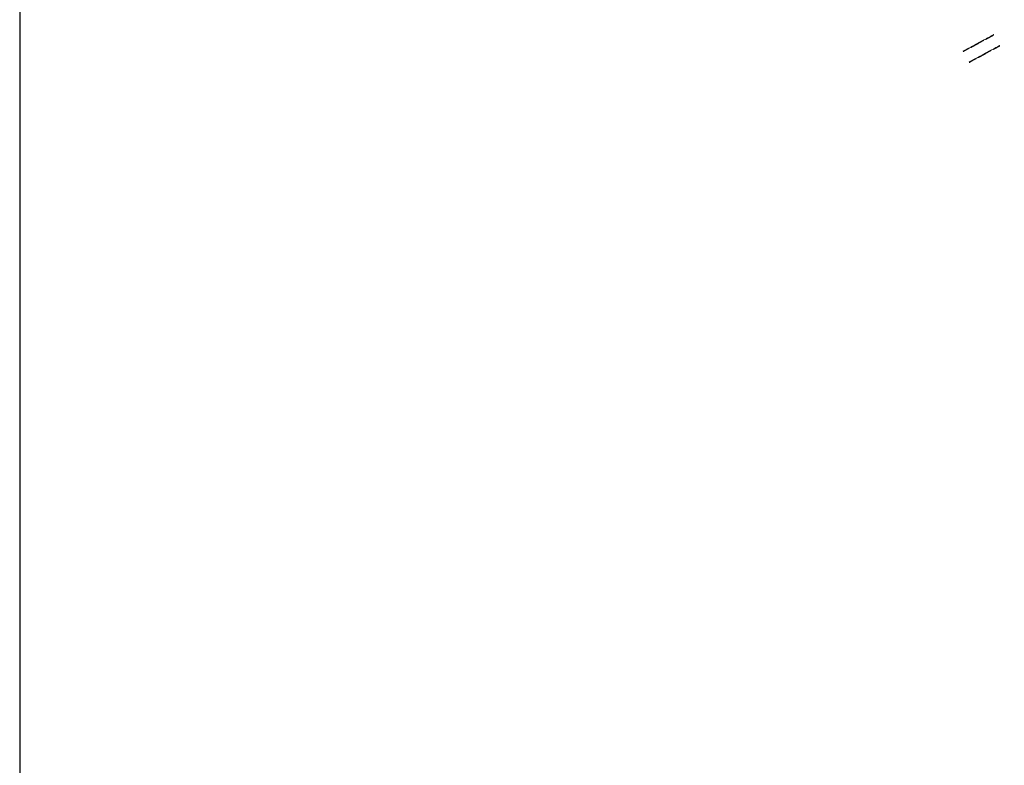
# Model space of a CAD drawing. Header units: feet. Extents: x 2255000 to 2274811, y 288595 to 315000.
# Tile 2 of 13: x 2255000 to 2257584, y 303417 to 305373. Entities that reach past the tile are written whole.
import ezdxf

# ---------------------------------------------------------------- set-up
doc = ezdxf.new("R2010")
doc.units = ezdxf.units.FT
doc.header["$MEASUREMENT"] = 0
doc.linetypes.add('OhDOT_USTN1', pattern=[0.055, 0.014, -0.041])
doc.layers.add('0_Mview', color=7, linetype='Continuous', plot=False)
doc.layers.add('PV_X_Curb', color=120, linetype='OhDOT_USTN1')

msp = doc.modelspace()

# ---------------------------------------------------------------- linework, layer by layer
at = {"layer": '0_Mview'}
msp.add_lwpolyline([(2255000, 299999.9767), (2265000.0111, 299999.9767), (2265000.0111, 304999.9767), (2260000, 304999.9767), (2260000, 315000), (2255000, 315000)], close=True, dxfattribs=at)
at = {"layer": 'PV_X_Curb'}
for points in [[(2257476.0749, 305290.6769), (2257556.2154, 305334.2259)], [(2257476.3136, 305290.2376), (2257556.4541, 305333.7866)], [(2257491.6266, 305262.058), (2257571.7672, 305305.607)], [(2257491.8654, 305261.6187), (2257572.0059, 305305.1677)]]:
    msp.add_lwpolyline(points, dxfattribs=at)

doc.saveas('drawing.dxf')
